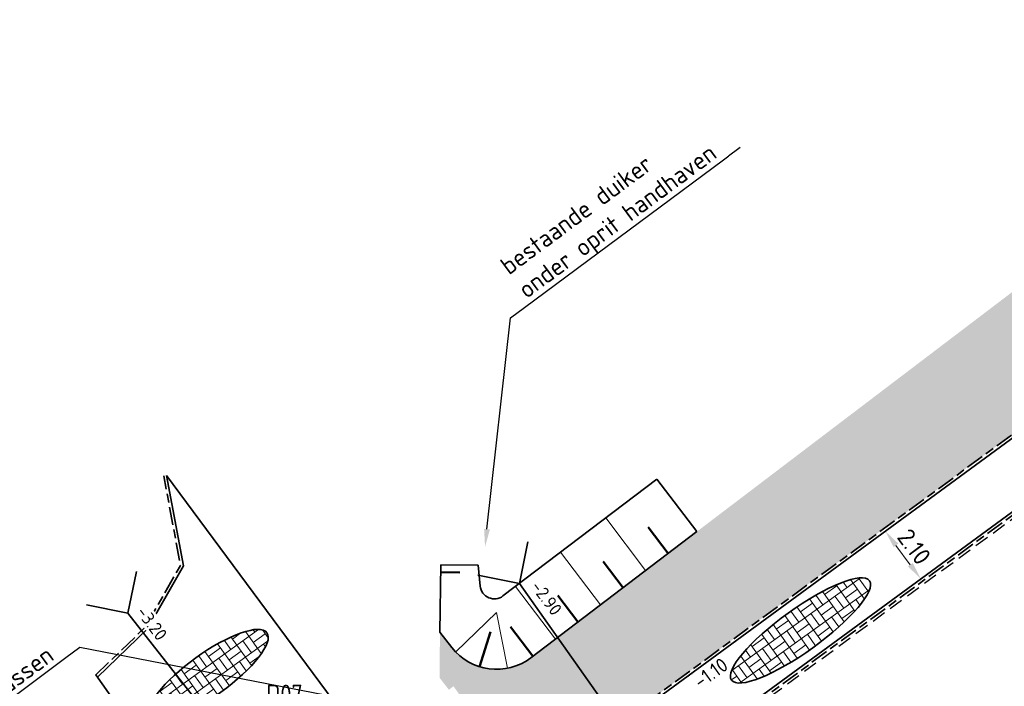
# Model space of a CAD drawing. Header units: metres. Extents: x 103263 to 106611, y 426963 to 428812.
# Tile 19 of 74: x 104272 to 104307, y 427719 to 427743. Entities that reach past the tile are written whole.
import ezdxf
from ezdxf import colors
from ezdxf.entities.mleader import LeaderData, LeaderLine
from ezdxf.math import Vec2, Vec3

# ---------------------------------------------------------------- set-up
doc = ezdxf.new("R2010")
doc.units = ezdxf.units.M
doc.linetypes.add('DASHED', pattern=[0.75, 0.5, -0.25])
doc.linetypes.add('VH-OPSLUITBAND_100X200', pattern=[16, 8, -2, 4, -2])
doc.layers.add('N-WE-GR-BEPLANTING-A-250', color=7, linetype='Continuous', lineweight=18, true_color=0x00a500)
doc.layers.add('N-WE-GR-GRAS-A-250', color=7, linetype='Continuous', lineweight=18, true_color=0x7ca500)
for name, color, linetype, lineweight in [('N-WE-GW-HOOGTE_AFWERKHOOGTE-T25', 7, 'Continuous', 25), ('N-WE-GW-TALUD_KRUIN-G', 3, 'Continuous', 35), ('N-WE-GW-TALUDARCERING-S', 90, 'Continuous', 25), ('N-WE-GW-TALUDARCERING_KORT-G', 90, 'Continuous', 50), ('N-WE-GW-TALUDARCERING_LANG-G', 90, 'Continuous', 18), ('N-WE-IE-MEUBILAIR_WEGMEUBILAIR-S', 7, 'Continuous', 25), ('N-WE-RI-HWA_BOB-T18', 10, 'Continuous', 18), ('N-WE-VH-KANTOPSLUITING_OPSLUITBAND_100X200-G', 150, 'VH-OPSLUITBAND_100X200', 35), ('N-WE-VH-KANTVERHARDING-G', 210, 'Continuous', 35), ('N-WE-VH-KANTVERHARDING-M', 7, 'Continuous', 18), ('N-WE-VH-VERHARDING_BETONSTRAATSTEEN-A-500', 252, 'Continuous', 18), ('N-WE-VH-VERHARDING_BETONSTRAATSTEEN-G', 252, 'Continuous', 35), ('N-WE-WH-DUIKER-G', 150, 'Continuous', 35), ('toekomstig', 254, 'DASHED', 25), ('X-XX-AL-REFERENTIE-T25', 7, 'Continuous', 25)]:
    doc.layers.add(name, color=color, linetype=linetype, lineweight=lineweight)
doc.styles.add('NLCS-ISO', font='NLCS-ISO.ttf')
doc.styles.add('NLCS-ISO-M200-T25', font='NLCS-ISO.ttf', dxfattribs={"height": 0.5})
doc.styles.add('NLCS-ISO-M250-T18', font='NLCS-ISO.ttf', dxfattribs={"height": 0.45})
doc.styles.add('NLCS-ISO-M250-T25', font='NLCS-ISO.ttf', dxfattribs={"height": 0.625})
doc.dimstyles.new('NLCS-M250-T25-PIJL_L2_H1', dxfattribs={"dimscale": 0.25, "dimtxt": 2.5, "dimasz": 2.5, "dimexe": 2, "dimexo": 2, "dimgap": 0.7, "dimtad": 1, "dimzin": 0, "dimdsep": 46, "dimtxsty": 'NLCS-ISO-M250-T25', "dimcen": 0, "dimdle": 2, "dimclrd": 256, "dimclre": 256, "dimclrt": 256, "dimadec": 1, "dimazin": 0, "dimtfac": 1, "dimtdec": 3, "dimtofl": 0, "dimtmove": 0, "dimatfit": 3, "dimfxl": 2, "dimfxlon": 1, "dimtfillclr": 256, "dimtolj": 1, "dimtzin": 0, "dimlwd": -1, "dimlwe": -1, "dimarcsym": 0})

# ---------------------------------------------------------------- blocks, each defined once
blk = doc.blocks.new('*U62')
at = {"layer": 'N-WE-GW-TALUDARCERING_KORT-G', "ltscale": 0.1}
for p, q in [((104295.14, 427724.06), (104294.435, 427724.988)), ((104293.547, 427722.851), (104292.842, 427723.779)), ((104287.105, 427723.392), (104287.782, 427723.385)), ((104291.954, 427721.642), (104291.249, 427722.57)), ((104290.361, 427720.433), (104289.574, 427721.469)), ((104288.478, 427720.064), (104288.866, 427721.294))]:
    blk.add_line(p, q, dxfattribs=at)
at = {"layer": 'N-WE-GW-TALUDARCERING_LANG-G', "ltscale": 0.1}
for p, q in [((104294.343, 427723.456), (104292.934, 427725.312)), ((104292.75, 427722.246), (104291.341, 427724.102)), ((104291.157, 427721.037), (104289.748, 427722.893)), ((104287.637, 427720.586), (104289.08, 427721.971)), ((104289.466, 427720.009), (104289.08, 427721.971))]:
    blk.add_line(p, q, dxfattribs=at)
blk = doc.blocks.new('*D396')
at = {"layer": 'Defpoints', "color": 0, "ltscale": 0.1, "transparency": 16777216}
for p in [(104302.806, 427724.845), (104302.806, 427724.845), (104304.06, 427723.16)]:
    blk.add_point(p, dxfattribs=at)
at = {"layer": 'N-WE-VH-KANTVERHARDING-M', "ltscale": 0.1, "transparency": 16777216}
for p, q in [((104302.806, 427724.845), (104303.208, 427725.144)), ((104303.687, 427723.661), (104303.179, 427724.344)), ((104304.06, 427723.16), (104304.461, 427723.458))]:
    blk.add_line(p, q, dxfattribs=at)
for points in [[(104303.263, 427724.406), (104303.096, 427724.282), (104302.806, 427724.845)], [(104303.771, 427723.723), (104303.603, 427723.599), (104304.06, 427723.16)]]:
    blk.add_solid(points, dxfattribs=at)
at = {"layer": 'N-WE-VH-KANTVERHARDING-M', "ltscale": 0.1, "transparency": 16777216, "insert": (104303.824, 427724.293), "char_height": 0.625, "attachment_point": 5, "rotation": 306.633, "style": 'NLCS-ISO-M250-T25'}
blk.add_mtext('\\A1;2.10', dxfattribs=at)
blk = doc.blocks.new('SIE-WEG_VERKEERSBORD_PAAL-SO')
blk.add_line((-0.3, 0), (0.3, 0))
for radius in [0.2, 0.0745]:
    blk.add_circle((0, 0), radius)
at = {"style": 'NLCS-ISO'}
blk.add_attdef('VERKEERSBORD', (0.2, 0.202), '', height=0.4, dxfattribs=at)

msp = doc.modelspace()

# ---------------------------------------------------------------- hatches: boundary and pattern name
at = {"layer": 'N-WE-GR-BEPLANTING-A-250'}
h = msp.add_hatch(dxfattribs=at)
h.set_pattern_fill('AGR-BEPLANTING_SOORT_01', color=256, scale=0.2, style=0, pattern_type=2)
h.set_pattern_definition([(60, (104639.9556, 427910.1806), (-0.5773504, 0.9999998), [0.288676, -0.866026]), (120, (104639.9556, 427910.1806), (-1.1547004, -2e-07), [0.288676, -0.866026]), (270, (104639.95565, 427910.18064), (0.57735, -1), [0.25, -1.75])])
edge = h.paths.add_edge_path()
edge.add_line((104659.33, 427926.461), (104651.723, 427930.161))
edge.add_line((104651.723, 427930.161), (104630.494, 427940.377))
edge.add_line((104630.494, 427940.377), (104615.821, 427939.216))
edge.add_line((104615.821, 427939.216), (104614.238, 427936.942))
edge.add_line((104614.238, 427936.942), (104618.901, 427931.767))
edge.add_line((104618.901, 427931.767), (104620.001, 427927.102))
edge.add_line((104620.001, 427927.102), (104630.09, 427928.171))
edge.add_line((104630.09, 427928.171), (104636.288, 427922.296))
edge.add_line((104636.288, 427922.296), (104635.626, 427916.445))
edge.add_line((104635.626, 427916.445), (104649.327, 427918.542))
edge.add_line((104649.327, 427918.542), (104660.637, 427913.992))
edge.add_line((104660.637, 427913.992), (104663.613, 427914.901))
edge.add_line((104663.613, 427914.901), (104665.801, 427914.176))
edge.add_line((104665.801, 427914.176), (104667.1, 427911.864))
edge.add_line((104667.1, 427911.864), (104668.62, 427908.935))
edge.add_line((104668.62, 427908.935), (104670.709, 427905.029))
edge.add_line((104670.709, 427905.029), (104666.141, 427898.787))
edge.add_line((104666.141, 427898.787), (104659.394, 427895.168))
edge.add_line((104659.394, 427895.168), (104659.885, 427894.606))
edge.add_arc((2471945.486, 2366238.399), 3059610.724, 219.310766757, 219.311095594)
edge.add_arc((104633.177, 427844.621), 52.499, 34.4665, 43.8921, ccw=False)
edge.add_arc((104561.264, 427811.91), 131.021, 20.52501, 28.45236, ccw=False)
edge.add_arc((104687.252, 427859.058), 3.5, 200.2205, 290.1775)
edge.add_arc((104734.333, 427775.806), 92.191, 116.25825, 119.84127, ccw=False)
edge.add_line((104693.547, 427858.483), (104693.719, 427859.706))
edge.add_line((104693.719, 427859.706), (104675.355, 427897.713))
edge.add_line((104675.355, 427897.713), (104665.269, 427916.348))
edge.add_line((104665.269, 427916.348), (104661.135, 427923.401))
edge.add_line((104661.135, 427923.401), (104659.33, 427926.461))
edge = h.paths.add_edge_path()
edge.add_line((104670.155, 427924.725), (104658.918, 427940.306))
edge.add_line((104658.918, 427940.306), (104653.228, 427936.582))
edge.add_arc((104651.49, 427939.148), 3.1, 210.7823, 304.1096, ccw=False)
edge.add_arc((104006.721, 427555.058), 747.402, 30.782318, 33.226245)
edge.add_line((104631.932, 427964.594), (104627.986, 427961.768))
edge.add_line((104627.986, 427961.768), (104626.318, 427960.551))
edge.add_line((104626.318, 427960.551), (104625.97, 427960.946))
edge.add_line((104625.97, 427960.946), (104624.14, 427949.098))
edge.add_line((104624.14, 427949.098), (104623.843, 427947.174))
edge.add_line((104623.843, 427947.174), (104618.568, 427941.942))
edge.add_line((104618.568, 427941.942), (104631.166, 427942.938))
edge.add_line((104631.166, 427942.938), (104634.784, 427941.178))
edge.add_line((104634.784, 427941.178), (104651.566, 427933.017))
edge.add_line((104651.566, 427933.017), (104660.886, 427928.485))
edge.add_line((104660.886, 427928.485), (104667.484, 427917.521))
edge.add_line((104667.484, 427917.521), (104673.544, 427906.582))
edge.add_line((104673.544, 427906.582), (104680.594, 427892.683))
edge.add_line((104680.594, 427892.683), (104687.997, 427877.313))
edge.add_line((104687.997, 427877.313), (104695.985, 427860.764))
edge.add_line((104695.985, 427860.764), (104701.345, 427863.409))
edge.add_line((104701.345, 427863.409), (104685.833, 427895.579))
edge.add_line((104685.833, 427895.579), (104682.011, 427903.447))
edge.add_line((104682.011, 427903.447), (104677.897, 427911.161))
edge.add_line((104677.897, 427911.161), (104670.155, 427924.725))
at = {"layer": 'N-WE-GR-GRAS-A-250'}
h = msp.add_hatch(dxfattribs=at)
h.set_pattern_fill('AGR-GRAS_01-SO', color=256, scale=0.05, angle=-43.6709, pattern_type=2)
h.set_pattern_definition([(316.32905, (106059.6699, 428587.616), (1.7672914, 0.0410021), [0.15, -1]), (1.32905, (106060.2042, 428587.4516), (1.508993, 1.7854803), [0.15, -1]), (346.32905, (106059.8458, 428587.6555), (1.3156844, 0.9664236), [0.15, -1]), (331.329054, (106060.3735, 428587.7738), (0.97400668, 0.32219712), [0.15, -1]), (91.329054, (106061.54083, 428589.2862), (-0.58708173, -0.5637686), [0.15, -1]), (106.329054, (106061.1001, 428586.9419), (-0.3111394, -0.7163744), [0.15, -1]), (121.329054, (106059.9214, 428587.445), (-0.4753753, -0.75763997), [0.15, -1]), (41.329054, (106060.3768, 428587.6324), (0.1086562, 1.6935743), [0.15, -1]), (56.329054, (106059.6699, 428587.616), (-0.33337545, 1.6639894), [0.15, -1])])
edge = h.paths.add_edge_path(flags=16)
edge.add_arc((104300.274, 427708.383), 2.533, 42.5652, 200.8225)
edge.add_line((104297.907, 427707.483), (104313.336, 427687.643))
edge.add_arc((104313.702, 427691.081), 3.457, 263.9251, 356.1721)
edge.add_line((104317.152, 427690.85), (104302.14, 427710.097))
edge = h.paths.add_edge_path()
edge.add_line((104367.348, 427762.484), (104295.731, 427709.987))
edge.add_arc((104297.482, 427709.571), 1.8, 166.636, 217.9526)
edge.add_line((104296.063, 427708.464), (104297.238, 427706.957))
edge.add_line((104297.238, 427706.957), (104297.08, 427706.834))
edge.add_line((104297.08, 427706.834), (104314.116, 427684.371))
edge.add_line((104314.116, 427684.371), (104318.423, 427693.565))
edge.add_line((104318.423, 427693.565), (104335.74, 427718.834))
edge.add_line((104335.74, 427718.834), (104341.937, 427728.655))
edge.add_line((104341.937, 427728.655), (104344.71, 427733.023))
edge.add_line((104344.71, 427733.023), (104347.603, 427736.697))
edge.add_line((104347.603, 427736.697), (104351.869, 427740.248))
edge.add_line((104351.869, 427740.248), (104360.265, 427746.041))
edge.add_line((104360.265, 427746.041), (104360.069, 427746.331))
edge.add_line((104360.069, 427746.331), (104363.362, 427748.603))
edge.add_line((104363.362, 427748.603), (104363.558, 427748.313))
edge.add_line((104363.558, 427748.313), (104373.924, 427755.466))
edge.add_line((104373.924, 427755.466), (104393.917, 427768.99))
edge.add_line((104393.917, 427768.99), (104406.285, 427780.325))
edge.add_line((104406.285, 427780.325), (104400.964, 427785.92))
edge.add_line((104400.964, 427785.92), (104396.813, 427783.026))
edge.add_line((104396.813, 427783.026), (104394.26, 427781.246))
edge.add_line((104394.26, 427781.246), (104385.778, 427775.333))
edge.add_line((104385.778, 427775.333), (104383.506, 427773.749))
edge.add_line((104383.506, 427773.749), (104373.729, 427766.932))
edge.add_line((104373.729, 427766.932), (104367.348, 427762.484))
h = msp.add_hatch(dxfattribs=at)
h.set_pattern_fill('AGR-GRAS_01-SO', color=256, scale=0.05, angle=-43.6709, pattern_type=2)
h.set_pattern_definition([(316.3290536, (0, 0), (1.767291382, 0.0410020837), [0.15, -1]), (1.3290536, (0.5343, -0.1644), (1.5089930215, 1.7854803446), [0.15, -1]), (346.3290536, (0.1759, 0.0394), (1.3156843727, 0.9664236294), [0.15, -1]), (331.3290536, (0.7036, 0.1578), (0.9740066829, 0.3221971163), [0.15, -1]), (91.3290536, (1.87095, 1.6702), (-0.58708173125, -0.56376860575), [0.15, -1]), (106.3290536, (1.43023, -0.6741), (-0.3111394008, -0.71637439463), [0.15, -1]), (121.3290536, (0.2515, -0.171), (-0.4753752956, -0.7576399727), [0.15, -1]), (41.3290536, (0.7069, 0.0164), (0.1086561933, 1.693574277), [0.15, -1]), (56.3290536, (0, 0), (-0.333375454, 1.663989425), [0.15, -1])])
edge = h.paths.add_edge_path()
edge.add_line((104296.151, 427724.828), (104310.045, 427735.376))
edge.add_line((104310.045, 427735.376), (104323.252, 427745.255))
edge.add_line((104323.252, 427745.255), (104335.361, 427754.228))
edge.add_line((104335.361, 427754.228), (104335.58, 427754.39))
edge.add_line((104335.58, 427754.39), (104338.136, 427750.866))
edge.add_line((104338.136, 427750.866), (104331.185, 427745.771))
edge.add_line((104331.185, 427745.771), (104328.218, 427743.596))
edge.add_line((104328.218, 427743.596), (104318.57, 427736.524))
edge.add_line((104318.57, 427736.524), (104298.342, 427721.696))
edge.add_line((104298.342, 427721.696), (104292.29, 427717.259))
edge.add_line((104292.29, 427717.259), (104290.012, 427717.555))
edge.add_line((104290.012, 427717.555), (104289.505, 427717.621))
edge.add_line((104289.505, 427717.621), (104288.714, 427717.724))
edge.add_line((104288.714, 427717.724), (104287.561, 427719.377))
edge.add_line((104287.561, 427719.377), (104287.397, 427719.249))
edge.add_line((104287.397, 427719.249), (104287.067, 427719.673))
edge.add_line((104287.067, 427719.673), (104287.083, 427721.279))
edge.add_line((104287.083, 427721.279), (104287.63, 427720.579))
edge.add_arc((104289.074, 427721.993), 2.021, 224.3908, 306.9754)
edge.add_line((104290.289, 427720.378), (104296.151, 427724.828))
at = {"layer": 'N-WE-VH-VERHARDING_BETONSTRAATSTEEN-A-500'}
h = msp.add_hatch(dxfattribs=at)
h.set_pattern_fill('AVH-BSS_KEIFORMAAT_BLOK', color=256, scale=2.5, angle=35.7522, pattern_type=2)
h.set_pattern_definition([(35.75217134, (268621.8237, 17951.19185), (-0.3067472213, 0.426064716), []), (35.75217134, (268621.67035, 17951.4049), (0.11931749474, 0.7328119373), [0.525, -0.525]), (125.75217134, (268621.8237, 17951.19185), (-0.426064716, -0.3067472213), []), (125.75217134, (268621.6107, 17951.0385), (-0.7328119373, 0.11931749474), [0.525, -0.525])])
edge = h.paths.add_edge_path()
edge.add_ellipse((104299.813, 427721.346), major_axis=(2.435, 1.753), ratio=0.25, start_angle=0, end_angle=360)
h = msp.add_hatch(dxfattribs=at)
h.set_pattern_fill('AVH-BSS_KEIFORMAAT_BLOK', color=256, scale=2.5, angle=35.7522, pattern_type=2)
h.set_pattern_definition([(35.75217134, (268600.9208, 17949.61946), (-0.3067472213, 0.426064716), []), (35.75217134, (268600.76744, 17949.8325), (0.11931749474, 0.7328119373), [0.525, -0.525]), (125.75217134, (268600.9208, 17949.61946), (-0.426064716, -0.3067472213), []), (125.75217134, (268600.7078, 17949.4661), (-0.7328119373, 0.11931749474), [0.525, -0.525])])
edge = h.paths.add_edge_path()
edge.add_ellipse((104278.91, 427719.774), major_axis=(2.064, 1.486), ratio=0.294883, start_angle=0, end_angle=360)

# ---------------------------------------------------------------- linework, layer by layer
at = {"layer": 'N-WE-GW-TALUD_KRUIN-G', "ltscale": 0.1}
for points in [[(104288.432, 427723.648), (104288.507, 427722.906, 0.585631), (104289.307, 427722.558), (104294.742, 427726.684)], [(104287.108, 427723.662), (104287.083, 427721.279), (104287.503, 427720.741, 0.41041), (104290.289, 427720.378), (104296.151, 427724.828)]]:
    msp.add_lwpolyline(points, format="xyb", dxfattribs=at)
for points in [[(104296.151, 427724.828), (104294.742, 427726.684)], [(104288.432, 427723.648), (104287.108, 427723.662)]]:
    msp.add_lwpolyline(points, dxfattribs=at)
at = {"layer": 'N-WE-VH-KANTOPSLUITING_OPSLUITBAND_100X200-G', "ltscale": 0.08, "flags": 128}
msp.add_lwpolyline([(104274.924, 427719.764), (104276.683, 427721.458), (104277.919, 427723.636), (104277.333, 427726.793)], dxfattribs=at)
at = {"layer": 'N-WE-VH-KANTVERHARDING-G', "ltscale": 0.1}
msp.add_line((104284.471, 427717.31), (104277.431, 427726.811), dxfattribs=at)
for points in [[(104274.993, 427719.692), (104276.763, 427721.396), (104278.024, 427723.618), (104277.431, 427726.811)], [(104274.934, 427719.775), (104278.955, 427714.064)]]:
    msp.add_lwpolyline(points, dxfattribs=at)
at = {"layer": 'N-WE-VH-VERHARDING_BETONSTRAATSTEEN-G'}
for centre, major_axis, ratio in [((104299.808, 427721.343), (2.435, 1.753), 0.25), ((104278.906, 427719.771), (2.069, 1.489), 0.294226)]:
    msp.add_ellipse(centre, major_axis=major_axis, ratio=ratio, dxfattribs=at)
at = {"layer": 'N-WE-WH-DUIKER-G', "ltscale": 0.25}
for points in [[(104288.417, 427723.296), (104289.887, 427722.998), (104290.185, 427724.469)], [(104274.599, 427722.251), (104276.069, 427721.954), (104276.366, 427723.424)], [(104289.887, 427722.998), (104299.356, 427709.608)], [(104276.069, 427721.954), (104290.927, 427703.034)]]:
    msp.add_lwpolyline(points, dxfattribs=at)

# ---------------------------------------------------------------- block references
at = {"layer": 'N-WE-GW-TALUDARCERING-S', "ltscale": 0.1}
msp.add_blockref('*U62', (0, 0), dxfattribs=at)
at = {"layer": 'N-WE-IE-MEUBILAIR_WEGMEUBILAIR-S'}
ref = msp.add_blockref('SIE-WEG_VERKEERSBORD_PAAL-SO', (104283.856, 427716.831), dxfattribs=dict(at, xscale=1.5, yscale=1.5, zscale=1.5))
ref.add_attrib('VERKEERSBORD', 'D07', (104280.954, 427718.83), dxfattribs={"layer": '0', "height": 0.6, "style": 'NLCS-ISO'})

# ---------------------------------------------------------------- dimensions: what is measured, and where the dimension line sits
at = {"layer": 'N-WE-VH-KANTVERHARDING-M', "ltscale": 0.1}
dim = msp.add_aligned_dim(p1=(104304.06, 427723.16), p2=(104302.806, 427724.845), distance=0, dimstyle='NLCS-M250-T25-PIJL_L2_H1', dxfattribs=at)
dim.commit()
dim.dimension.update_dxf_attribs({"geometry": '*D396', "text_midpoint": (104303.824, 427724.293)})

# ---------------------------------------------------------------- next in the draw order: texts
at = {"layer": 'N-WE-GW-HOOGTE_AFWERKHOOGTE-T25', "insert": (104295.982, 427719.675), "char_height": 0.5, "width": 0.97783, "attachment_point": 1, "rotation": 35.6937, "style": 'NLCS-ISO-M200-T25', "bg_fill": 3, "box_fill_scale": 1.2, "bg_fill_color": 256, "bg_fill_transparency": 0}
msp.add_mtext('-1.10', dxfattribs=at)
at = {"layer": 'N-WE-RI-HWA_BOB-T18', "insert": (104290.628, 427723.15), "char_height": 0.45, "width": 1.22227, "attachment_point": 1, "rotation": 306.8979, "style": 'NLCS-ISO-M250-T18', "bg_fill": 3, "box_fill_scale": 1.2, "bg_fill_color": 256, "bg_fill_transparency": 0}
msp.add_mtext('-2.90 ', dxfattribs=at)

# ---------------------------------------------------------------- next in the draw order: leaders
at = {"layer": 'X-XX-AL-REFERENTIE-T25', "ltscale": 0.1}
ml = msp.add_multileader_mtext('Standard', dxfattribs=at)
ml.set_content('geen eindbanden toepassen', color=256, style='NLCS-ISO-M250-T25')
ml.set_leader_properties(color=256, linetype='ByLayer', lineweight=-1)
ml.build(insert=Vec2(0, 0))
ml.multileader.update_dxf_attribs({"text_left_attachment_type": 5, "text_right_attachment_type": 5, "dogleg_length": 0.625, "arrow_head_size": 0.625})
ctx = ml.context
ctx.base_point, ctx.char_height, ctx.arrow_head_size, ctx.landing_gap_size, ctx.plane_origin, ctx.plane_x_axis, ctx.plane_y_axis = Vec3(104265.18, 427713.919), 0.625, 0.625, 0.225, Vec3(104259.688, 427728.049), Vec3(0.802943, 0.596056), Vec3(-0.596056, 0.802943)
ctx.left_attachment, ctx.right_attachment = 5, 5
notes = []
notes.append((ctx, [(0, (1, 1, 0), (104274.374, 427720.744), (-0.802943, -0.596056), 0.625, [(0, [(104286.272, 427718.436)], 0, [])])]))
ctx.mtext.insert, ctx.mtext.text_direction, ctx.mtext.rotation, ctx.mtext.flow_direction = Vec3(104264.876, 427714.705), Vec3(0.802943, 0.596056), 0.63858, 5
ctx.mtext.has_bg_fill, ctx.mtext.bg_color, ctx.mtext.bg_scale_factor, ctx.mtext.bg_transparency, ctx.mtext.use_window_bg_color = 1, -1027028792, 1.5, 0, 1
for ctx, leaders in notes:
    for number, flags, end, landing, length, lines in leaders:
        leader = LeaderData()
        leader.index, (leader.has_last_leader_line, leader.has_dogleg_vector, leader.attachment_direction) = number, flags
        leader.last_leader_point, leader.dogleg_vector, leader.dogleg_length = Vec3(end), Vec3(landing), length
        for number, points, colour, breaks in lines:
            line = LeaderLine()
            line.index, line.vertices, line.color, line.breaks = number, Vec3.list(points), colors.encode_raw_color(colour), breaks
            leader.lines.append(line)
        ctx.leaders.append(leader)

# ---------------------------------------------------------------- next in the draw order: linework, layer by layer
at = {"layer": 'N-WE-VH-KANTOPSLUITING_OPSLUITBAND_100X200-G', "ltscale": 0.08, "flags": 128}
for points in [[(104292.29, 427717.259), (104338.152, 427750.878)], [(104295.054, 427716.434), (104341.71, 427750.634)]]:
    msp.add_lwpolyline(points, dxfattribs=at)
at = {"layer": 'N-WE-VH-KANTVERHARDING-G', "ltscale": 0.1}
for points in [[(104292.316, 427717.155), (104338.274, 427750.843)], [(104294.995, 427716.515), (104341.572, 427750.657)]]:
    msp.add_lwpolyline(points, dxfattribs=at)
at = {"layer": 'toekomstig', "flags": 128}
msp.add_lwpolyline([(104295.114, 427716.354), (104364.149, 427766.959)], dxfattribs=at)

# ---------------------------------------------------------------- next in the draw order: texts
at = {"layer": 'N-WE-RI-HWA_BOB-T18', "insert": (104276.702, 427722.253), "char_height": 0.45, "attachment_point": 1, "rotation": 306.8979, "style": 'NLCS-ISO-M250-T18', "bg_fill": 3, "box_fill_scale": 1.2, "bg_fill_color": 256, "bg_fill_transparency": 0}
msp.add_mtext('-3.20', dxfattribs=at)

# ---------------------------------------------------------------- next in the draw order: leaders
at = {"layer": 'X-XX-AL-REFERENTIE-T25', "ltscale": 0.1}
ml = msp.add_multileader_mtext('Standard', dxfattribs=at)
ml.set_content('bestaande duiker \\Ponder oprit handhaven', color=256, style='NLCS-ISO-M250-T25')
ml.set_leader_properties(color=256, linetype='ByLayer', lineweight=-1)
ml.build(insert=Vec2(0, 0))
ml.multileader.update_dxf_attribs({"text_left_attachment_type": 5, "text_right_attachment_type": 5, "dogleg_length": 0.625, "arrow_head_size": 0.625})
ctx = ml.context
ctx.base_point, ctx.char_height, ctx.arrow_head_size, ctx.landing_gap_size, ctx.plane_origin, ctx.plane_x_axis, ctx.plane_y_axis = Vec3(104290.07, 427732.736), 0.625, 0.625, 0.225, Vec3(104298.896, 427762.067), Vec3(0.802943, 0.596056), Vec3(-0.596056, 0.802943)
ctx.left_attachment, ctx.right_attachment = 5, 5
notes = []
notes.append((ctx, [(1, (1, 1, 0), (104289.568, 427732.364), (0.802943, 0.596056), 0.625, [(0, [(104288.674, 427724.293)], 0, [])])]))
ctx.mtext.insert, ctx.mtext.text_direction, ctx.mtext.rotation, ctx.mtext.flow_direction = Vec3(104289.145, 427734.359), Vec3(0.802943, 0.596056), 0.63858, 5
ctx.mtext.has_bg_fill, ctx.mtext.bg_color, ctx.mtext.bg_scale_factor, ctx.mtext.bg_transparency, ctx.mtext.use_window_bg_color = 1, -1027028792, 1.5, 0, 1
for ctx, leaders in notes:
    for number, flags, end, landing, length, lines in leaders:
        leader = LeaderData()
        leader.index, (leader.has_last_leader_line, leader.has_dogleg_vector, leader.attachment_direction) = number, flags
        leader.last_leader_point, leader.dogleg_vector, leader.dogleg_length = Vec3(end), Vec3(landing), length
        for number, points, colour, breaks in lines:
            line = LeaderLine()
            line.index, line.vertices, line.color, line.breaks = number, Vec3.list(points), colors.encode_raw_color(colour), breaks
            leader.lines.append(line)
        ctx.leaders.append(leader)

doc.saveas('drawing.dxf')
